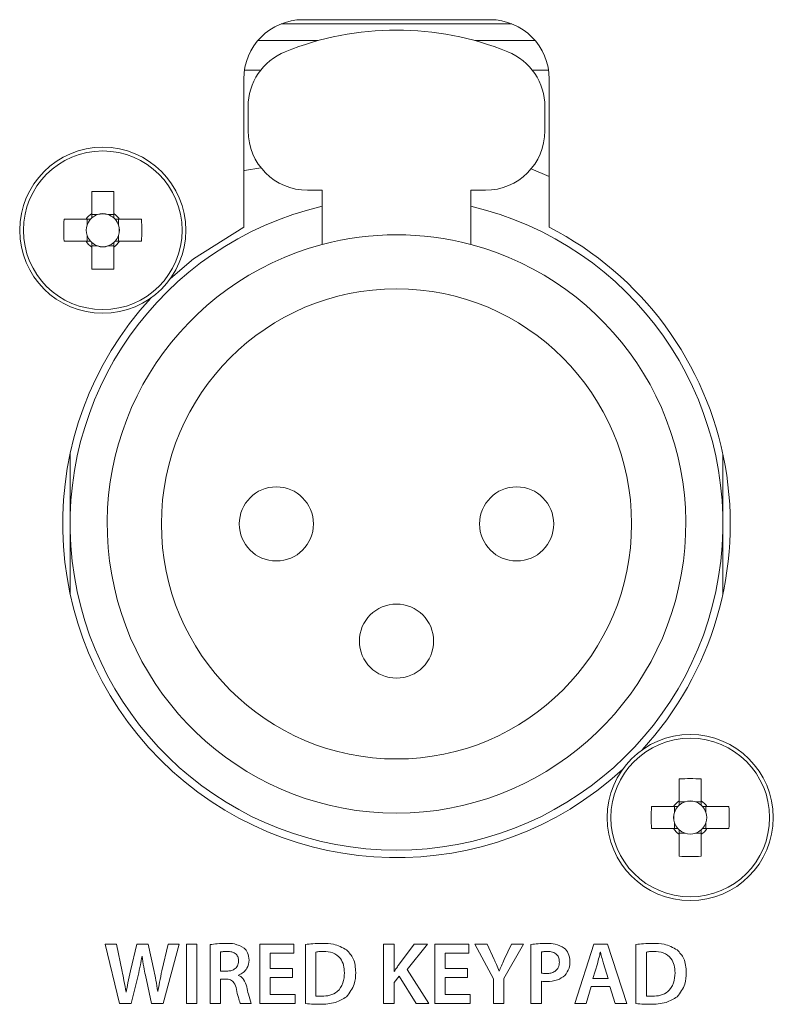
# Model space of a CAD drawing. Header units: millimetres. Extents: x 0 to 1118, y 0 to 864.
# Tile 11 of 139: x 236.69 to 243.04, y 173.13 to 181.43. Entities that reach past the tile are written whole.
import ezdxf

# ---------------------------------------------------------------- set-up
doc = ezdxf.new("R2010")
doc.units = ezdxf.units.MM

msp = doc.modelspace()

# ---------------------------------------------------------------- linework, layer by layer
at = {"color": 7, "linetype": 'Continuous', "lineweight": 15}
for p, q in [((240.6479, 181.4266), (239.0729, 181.4266)), ((238.5729, 180.9266), (238.5729, 179.6771)), ((241.1479, 179.6771), (241.1479, 180.9266)), ((238.6104, 180.6931), (238.6104, 180.4891)), ((241.1104, 180.4891), (241.1104, 180.6931)), ((240.9944, 180.1689), (241.1479, 180.1061)), ((237.2929, 179.9781), (237.2929, 179.7928)), ((237.4779, 179.7928), (237.4779, 179.9781)), ((239.1104, 179.9891), (239.2354, 179.9891)), ((239.2354, 179.9891), (239.2354, 179.5326)), ((240.4854, 179.9891), (240.6104, 179.9891)), ((240.4854, 179.9891), (240.4854, 179.5326)), ((237.3415, 179.7834), (237.2929, 179.7834)), ((237.4779, 179.7834), (237.4293, 179.7834)), ((237.2442, 179.7441), (237.0588, 179.7441)), ((237.2535, 179.7441), (237.2535, 179.6955)), ((237.5173, 179.6955), (237.5173, 179.7441)), ((237.712, 179.7441), (237.5266, 179.7441)), ((237.2535, 179.6076), (237.2535, 179.5591)), ((237.5173, 179.5591), (237.5173, 179.6076)), ((237.0588, 179.5591), (237.2442, 179.5591)), ((237.2929, 179.5197), (237.3415, 179.5197)), ((237.2929, 179.5104), (237.2929, 179.325)), ((237.4293, 179.5197), (237.4779, 179.5197)), ((237.4779, 179.325), (237.4779, 179.5104)), ((237.5266, 179.5591), (237.712, 179.5591)), ((237.1104, 177.1766), (237.1104, 177.7662)), ((242.6104, 177.7662), (242.6104, 177.1766)), ((237.1104, 176.5869), (237.1104, 177.1766)), ((242.6104, 177.1766), (242.6104, 176.5869)), ((242.2429, 175.0281), (242.2429, 174.8428)), ((242.4279, 174.8428), (242.4279, 175.0281)), ((242.1942, 174.7941), (242.0088, 174.7941)), ((242.2035, 174.7941), (242.2035, 174.7455)), ((242.2915, 174.8334), (242.2429, 174.8334)), ((242.4279, 174.8334), (242.3793, 174.8334)), ((242.4673, 174.7455), (242.4673, 174.7941)), ((242.662, 174.7941), (242.4766, 174.7941)), ((242.2035, 174.6576), (242.2035, 174.6091)), ((242.4673, 174.6091), (242.4673, 174.6576)), ((242.0088, 174.6091), (242.1942, 174.6091)), ((242.2429, 174.5697), (242.2915, 174.5697)), ((242.2429, 174.5604), (242.2429, 174.375)), ((242.3793, 174.5697), (242.4279, 174.5697)), ((242.4279, 174.375), (242.4279, 174.5604)), ((242.4766, 174.6091), (242.662, 174.6091))]:
    msp.add_line(p, q, dxfattribs=at)
at = {"color": 9, "linetype": 'Continuous', "lineweight": 0}
for p, q in [((240.8335, 181.3908), (238.8873, 181.3908)), ((238.6915, 181.2499), (239.1987, 181.2499)), ((240.5221, 181.2499), (241.0293, 181.2499)), ((238.7157, 181.0001), (238.5783, 181.0001)), ((241.1425, 181.0001), (241.0051, 181.0001)), ((237.5015, 173.6345), (237.4046, 173.6345)), ((237.4046, 173.6345), (237.5266, 173.1345)), ((237.5489, 173.4055), (237.5015, 173.6345)), ((237.6731, 173.6345), (237.6191, 173.4085)), ((237.7685, 173.6345), (237.6731, 173.6345)), ((237.8181, 173.4048), (237.7685, 173.6345)), ((237.9356, 173.6345), (237.8839, 173.411)), ((237.8942, 173.1345), (238.0281, 173.6345)), ((238.0281, 173.6345), (237.9356, 173.6345)), ((238.0907, 173.6345), (238.0907, 173.1345)), ((238.179, 173.6345), (238.0907, 173.6345)), ((238.179, 173.1345), (238.179, 173.6345)), ((238.2896, 173.6311), (238.2896, 173.1345)), ((238.9958, 173.6345), (238.7082, 173.6345)), ((238.7082, 173.6345), (238.7082, 173.1345)), ((238.9958, 173.5599), (238.9958, 173.6345)), ((239.0924, 173.6314), (239.0924, 173.1339)), ((239.8394, 173.6345), (239.7511, 173.6345)), ((239.7511, 173.6345), (239.7511, 173.1345)), ((239.8394, 173.4045), (239.8394, 173.6345)), ((240.0083, 173.6345), (239.8779, 173.4587)), ((239.9491, 173.4216), (240.121, 173.6345)), ((240.121, 173.6345), (240.0083, 173.6345)), ((240.471, 173.6345), (240.1833, 173.6345)), ((240.1833, 173.6345), (240.1833, 173.1345)), ((240.471, 173.5599), (240.471, 173.6345)), ((240.6232, 173.6345), (240.5195, 173.6345)), ((240.5195, 173.6345), (240.6773, 173.3429)), ((240.6831, 173.5061), (240.6232, 173.6345)), ((240.7656, 173.3452), (240.9316, 173.6345)), ((240.8286, 173.6345), (240.7686, 173.5062)), ((240.9316, 173.6345), (240.8286, 173.6345)), ((240.9929, 173.6312), (240.9929, 173.1345)), ((241.5233, 173.6345), (241.3634, 173.1345)), ((241.6395, 173.6345), (241.5233, 173.6345)), ((241.8017, 173.1345), (241.6395, 173.6345)), ((241.878, 173.6314), (241.878, 173.1339)), ((237.716, 173.5323), (237.7174, 173.5324)), ((238.378, 173.4075), (238.378, 173.5691)), ((238.7965, 173.4284), (238.7965, 173.5599)), ((238.7965, 173.5599), (238.9958, 173.5599)), ((239.1807, 173.1976), (239.1807, 173.5682)), ((240.2716, 173.4284), (240.2716, 173.5599)), ((240.2716, 173.5599), (240.471, 173.5599)), ((241.0812, 173.3914), (241.0812, 173.5689)), ((241.5774, 173.5666), (241.5788, 173.5667)), ((241.9663, 173.1976), (241.9663, 173.5682)), ((241.5152, 173.3463), (241.5537, 173.469)), ((241.6041, 173.4715), (241.6432, 173.3463)), ((237.625, 173.1345), (237.6827, 173.3697)), ((237.7448, 173.3719), (237.7966, 173.1345)), ((238.4313, 173.4075), (238.378, 173.4075)), ((238.5298, 173.3712), (238.5298, 173.3735)), ((238.9847, 173.4284), (238.7965, 173.4284)), ((238.9847, 173.3543), (238.9847, 173.4284)), ((239.8416, 173.4044), (239.8394, 173.4045)), ((240.1321, 173.1345), (239.9491, 173.4216)), ((240.4599, 173.4284), (240.2716, 173.4284)), ((240.4599, 173.3543), (240.4599, 173.4284)), ((240.7262, 173.4067), (240.7247, 173.4067)), ((238.378, 173.1345), (238.378, 173.3409)), ((238.378, 173.3409), (238.4232, 173.3409)), ((238.7965, 173.2091), (238.7965, 173.3543)), ((238.7965, 173.3543), (238.9847, 173.3543)), ((239.8394, 173.3103), (239.8838, 173.3637)), ((239.8394, 173.1345), (239.8394, 173.3103)), ((239.8838, 173.3637), (240.0254, 173.1345)), ((240.2716, 173.2091), (240.2716, 173.3543)), ((240.2716, 173.3543), (240.4599, 173.3543)), ((240.6773, 173.3429), (240.6773, 173.1345)), ((240.7656, 173.1345), (240.7656, 173.3452)), ((241.0812, 173.1345), (241.0812, 173.3226)), ((241.6432, 173.3463), (241.5152, 173.3463)), ((237.5828, 173.2297), (237.5813, 173.2297)), ((237.8499, 173.2359), (237.8484, 173.2359)), ((239.007, 173.2091), (238.7965, 173.2091)), ((239.007, 173.1345), (239.007, 173.2091)), ((240.4821, 173.2091), (240.2716, 173.2091)), ((240.4821, 173.1345), (240.4821, 173.2091)), ((241.4574, 173.1345), (241.5004, 173.2786)), ((241.5004, 173.2786), (241.6588, 173.2786)), ((241.6588, 173.2786), (241.7039, 173.1345)), ((237.5266, 173.1345), (237.625, 173.1345)), ((237.7966, 173.1345), (237.8942, 173.1345)), ((238.0907, 173.1345), (238.179, 173.1345)), ((238.2896, 173.1345), (238.378, 173.1345)), ((238.5444, 173.1344), (238.6366, 173.1345)), ((238.7082, 173.1345), (239.007, 173.1345)), ((239.7511, 173.1345), (239.8394, 173.1345)), ((240.0254, 173.1345), (240.1321, 173.1345)), ((240.1833, 173.1345), (240.4821, 173.1345)), ((240.6773, 173.1345), (240.7656, 173.1345)), ((240.9929, 173.1345), (241.0812, 173.1345)), ((241.3634, 173.1345), (241.4574, 173.1345)), ((241.7039, 173.1345), (241.8017, 173.1345))]:
    msp.add_line(p, q, dxfattribs=at)
at = {"color": 7, "linetype": 'Continuous', "lineweight": 15, "flags": 128}
for points in [[(238.7186, 180.1784), (238.5798, 180.1552), (238.5729, 180.1544)], [(238.5729, 179.6771), (238.1511, 179.41), (237.9563, 179.2464)]]:
    msp.add_lwpolyline(points, dxfattribs=at)
at = {"color": 7, "linetype": 'Continuous', "lineweight": 15}
for centre, radius in [((237.3854, 179.6516), 0.7), ((239.8604, 177.1766), 1.9813), ((238.8479, 177.1766), 0.3125), ((240.8729, 177.1766), 0.3125), ((239.8604, 176.1891), 0.3125), ((242.3354, 174.7016), 0.7)]:
    msp.add_circle(centre, radius, dxfattribs=at)
at = {"color": 9, "linetype": 'Continuous', "lineweight": 0}
for centre in [(237.3854, 179.6516), (242.3354, 174.7016)]:
    msp.add_circle(centre, 0.6686, dxfattribs=at)
at = {"color": 7, "linetype": 'Continuous', "lineweight": 15}
for centre, radius, start, end in [((239.0729, 180.9266), 0.5, 90, 180), ((240.6479, 180.9266), 0.5, 0, 90), ((239.8604, 178.8391), 2.5, 67.97569, 112.02431), ((239.1104, 180.6931), 0.5, 112.02431, 180), ((240.6104, 180.6931), 0.5, 0, 67.97569), ((239.1104, 180.4891), 0.5, 180, 270), ((240.6104, 180.4891), 0.5, 270, 0), ((237.3854, 177.236), 2.7437, 88.06796, 91.93204), ((239.8604, 177.1766), 2.75, 103.13656, 76.86344), ((237.3854, 179.6516), 0.1688, 123.23063, 146.76937), ((237.3854, 179.6516), 0.139, 131.71821, 138.28179), ((237.3854, 179.6516), 0.139, 108.43025, 131.71821), ((237.3854, 179.6516), 0.139, 71.56975, 108.43025), ((237.3854, 179.6516), 0.139, 48.28179, 71.56975), ((237.3854, 179.6516), 0.1688, 33.23063, 56.76937), ((237.3854, 179.6516), 0.139, 41.71821, 48.28179), ((239.8009, 179.6516), 2.7437, 178.06796, 181.93204), ((237.3854, 179.6516), 0.139, 161.56975, 198.43025), ((237.3854, 179.6516), 0.139, 138.28179, 161.56975), ((237.3854, 179.6516), 0.139, 18.43025, 41.71821), ((237.3854, 179.6516), 0.139, 341.56975, 18.43025), ((234.9699, 179.6516), 2.7437, 358.06796, 1.93204), ((239.8604, 177.1766), 2.8125, 317.38802, 62.7562), ((237.3854, 179.6516), 0.139, 198.43025, 221.71821), ((237.3854, 179.6516), 0.139, 318.28179, 341.56975), ((239.8604, 177.1766), 2.4375, 75.14283, 104.85717), ((237.3854, 179.6516), 0.1688, 213.23063, 236.76937), ((237.3854, 179.6516), 0.139, 221.71821, 228.28179), ((237.3854, 179.6516), 0.139, 228.28179, 251.56975), ((237.3854, 179.6516), 0.139, 251.56975, 288.43025), ((239.8604, 177.1766), 2.4375, 104.85717, 75.14283), ((237.3854, 179.6516), 0.139, 288.43025, 311.71821), ((237.3854, 179.6516), 0.1688, 303.23063, 326.76937), ((237.3854, 179.6516), 0.139, 311.71821, 318.28179), ((237.3854, 182.0671), 2.7437, 268.06796, 271.93204), ((239.8604, 177.1766), 2.8125, 137.38802, 312.61198), ((242.3354, 172.286), 2.7437, 88.06796, 91.93204), ((244.7509, 174.7016), 2.7437, 178.06796, 181.93204), ((242.3354, 174.7016), 0.1688, 123.23063, 146.76937), ((242.3354, 174.7016), 0.139, 138.28179, 161.56975), ((242.3354, 174.7016), 0.139, 131.71821, 138.28179), ((242.3354, 174.7016), 0.139, 108.43025, 131.71821), ((242.3354, 174.7016), 0.139, 71.56975, 108.43025), ((242.3354, 174.7016), 0.139, 48.28179, 71.56975), ((242.3354, 174.7016), 0.1688, 33.23063, 56.76937), ((242.3354, 174.7016), 0.139, 41.71821, 48.28179), ((242.3354, 174.7016), 0.139, 18.43025, 41.71821), ((239.9199, 174.7016), 2.7437, 358.06796, 1.93204), ((242.3354, 174.7016), 0.139, 161.56975, 198.43025), ((242.3354, 174.7016), 0.139, 341.56975, 18.43025), ((242.3354, 174.7016), 0.139, 198.43025, 221.71821), ((242.3354, 174.7016), 0.139, 318.28179, 341.56975), ((242.3354, 174.7016), 0.1688, 213.23063, 236.76937), ((242.3354, 174.7016), 0.139, 221.71821, 228.28179), ((242.3354, 174.7016), 0.139, 228.28179, 251.56975), ((242.3354, 174.7016), 0.139, 251.56975, 288.43025), ((242.3354, 174.7016), 0.139, 288.43025, 311.71821), ((242.3354, 174.7016), 0.1688, 303.23063, 326.76937), ((242.3354, 174.7016), 0.139, 311.71821, 318.28179), ((242.3354, 177.1171), 2.7437, 268.06796, 271.93204)]:
    msp.add_arc(centre, radius, start, end, dxfattribs=at)
for centre, major_axis, start_param, end_param in [((237.3854, 179.6688), (0, 0.1229), 5.913772, 6.652598), ((237.3682, 179.6516), (0.1229, 0), 2.77218, 3.511006), ((237.4026, 179.6516), (0.1229, 0), 5.913772, 6.652598), ((237.3854, 179.6343), (0, 0.1229), 2.77218, 3.511006), ((242.3354, 174.7188), (0, 0.1229), 5.913772, 6.652598), ((242.3182, 174.7016), (0.1229, 0), 2.77218, 3.511006), ((242.3526, 174.7016), (0.1229, 0), 5.913772, 6.652598), ((242.3354, 174.6843), (0, 0.1229), 2.77218, 3.511006)]:
    msp.add_ellipse(centre, major_axis=major_axis, ratio=0.990116, start_param=start_param, end_param=end_param, dxfattribs=at)
for points, knots in [([(237.2929, 179.7928), (237.2929, 179.7914), (237.2929, 179.7814), (237.2929, 179.7691), (237.2929, 179.7574), (237.2929, 179.7553)], [0, 0, 0, 0, 0.116743, 0.839382, 1, 1, 1, 1]), ([(237.4779, 179.7553), (237.4779, 179.7574), (237.4779, 179.7691), (237.4779, 179.7814), (237.4779, 179.7914), (237.4779, 179.7928)], [0, 0, 0, 0, 0.1606178, 0.8832571, 1, 1, 1, 1]), ([(237.2816, 179.7441), (237.2795, 179.7441), (237.2679, 179.7441), (237.2556, 179.7441), (237.2456, 179.7441), (237.2442, 179.7441)], [0, 0, 0, 0, 0.160618, 0.883257, 1, 1, 1, 1]), ([(237.5266, 179.7441), (237.5252, 179.7441), (237.5152, 179.7441), (237.5029, 179.7441), (237.4913, 179.7441), (237.4892, 179.7441)], [0, 0, 0, 0, 0.116743, 0.839382, 1, 1, 1, 1]), ([(237.2442, 179.5591), (237.2456, 179.5591), (237.2556, 179.5591), (237.2679, 179.5591), (237.2795, 179.5591), (237.2816, 179.5591)], [0, 0, 0, 0, 0.116743, 0.839382, 1, 1, 1, 1]), ([(237.2929, 179.5478), (237.2929, 179.5457), (237.2929, 179.534), (237.2929, 179.5218), (237.2929, 179.5118), (237.2929, 179.5104)], [0, 0, 0, 0, 0.1606178, 0.8832571, 1, 1, 1, 1]), ([(237.4779, 179.5104), (237.4779, 179.5118), (237.4779, 179.5218), (237.4779, 179.534), (237.4779, 179.5457), (237.4779, 179.5478)], [0, 0, 0, 0, 0.116743, 0.839382, 1, 1, 1, 1]), ([(237.4892, 179.5591), (237.4913, 179.5591), (237.5029, 179.5591), (237.5152, 179.5591), (237.5252, 179.5591), (237.5266, 179.5591)], [0, 0, 0, 0, 0.160618, 0.883257, 1, 1, 1, 1]), ([(242.2316, 174.7941), (242.2295, 174.7941), (242.2179, 174.7941), (242.2056, 174.7941), (242.1956, 174.7941), (242.1942, 174.7941)], [0, 0, 0, 0, 0.160618, 0.883257, 1, 1, 1, 1]), ([(242.2429, 174.8428), (242.2429, 174.8414), (242.2429, 174.8314), (242.2429, 174.8191), (242.2429, 174.8074), (242.2429, 174.8053)], [0, 0, 0, 0, 0.116743, 0.839382, 1, 1, 1, 1]), ([(242.4279, 174.8053), (242.4279, 174.8074), (242.4279, 174.8191), (242.4279, 174.8314), (242.4279, 174.8414), (242.4279, 174.8428)], [0, 0, 0, 0, 0.1606178, 0.8832571, 1, 1, 1, 1]), ([(242.4766, 174.7941), (242.4752, 174.7941), (242.4652, 174.7941), (242.4529, 174.7941), (242.4413, 174.7941), (242.4392, 174.7941)], [0, 0, 0, 0, 0.116743, 0.839382, 1, 1, 1, 1]), ([(242.1942, 174.6091), (242.1956, 174.6091), (242.2056, 174.6091), (242.2179, 174.6091), (242.2295, 174.6091), (242.2316, 174.6091)], [0, 0, 0, 0, 0.116743, 0.839382, 1, 1, 1, 1]), ([(242.2429, 174.5978), (242.2429, 174.5957), (242.2429, 174.584), (242.2429, 174.5718), (242.2429, 174.5618), (242.2429, 174.5604)], [0, 0, 0, 0, 0.1606178, 0.8832571, 1, 1, 1, 1]), ([(242.4279, 174.5604), (242.4279, 174.5618), (242.4279, 174.5718), (242.4279, 174.584), (242.4279, 174.5957), (242.4279, 174.5978)], [0, 0, 0, 0, 0.116743, 0.839382, 1, 1, 1, 1]), ([(242.4392, 174.6091), (242.4413, 174.6091), (242.4529, 174.6091), (242.4652, 174.6091), (242.4752, 174.6091), (242.4766, 174.6091)], [0, 0, 0, 0, 0.160618, 0.883257, 1, 1, 1, 1])]:
    msp.add_open_spline(points, degree=3, knots=knots, dxfattribs=at)
at = {"color": 9, "linetype": 'Continuous', "lineweight": 0}
for points, knots in [([(238.4247, 173.6412), (238.3994, 173.6408), (238.3542, 173.64), (238.3094, 173.6338), (238.2896, 173.6311)], [0, 0, 0, 0, 0.560031, 1, 1, 1, 1]), ([(238.5762, 173.602), (238.5497, 173.616), (238.502, 173.641), (238.4484, 173.6412), (238.4247, 173.6412)], [0, 0, 0, 0, 0.557321, 1, 1, 1, 1]), ([(239.2353, 173.6412), (239.2085, 173.641), (239.1607, 173.6404), (239.1132, 173.6341), (239.0924, 173.6314)], [0, 0, 0, 0, 0.560025, 1, 1, 1, 1]), ([(239.4401, 173.5862), (239.4042, 173.6054), (239.3399, 173.6398), (239.2674, 173.6408), (239.2353, 173.6412)], [0, 0, 0, 0, 0.557897, 1, 1, 1, 1]), ([(241.1295, 173.6412), (241.1039, 173.641), (241.0581, 173.6406), (241.0128, 173.634), (240.9929, 173.6312)], [0, 0, 0, 0, 0.560115, 1, 1, 1, 1]), ([(241.274, 173.6017), (241.2487, 173.6154), (241.2035, 173.64), (241.1522, 173.6409), (241.1295, 173.6412)], [0, 0, 0, 0, 0.557729, 1, 1, 1, 1]), ([(242.0209, 173.6412), (241.9941, 173.641), (241.9463, 173.6404), (241.8988, 173.6341), (241.878, 173.6314)], [0, 0, 0, 0, 0.560025, 1, 1, 1, 1]), ([(242.2256, 173.5862), (242.1898, 173.6054), (242.1255, 173.6398), (242.053, 173.6408), (242.0209, 173.6412)], [0, 0, 0, 0, 0.557897, 1, 1, 1, 1]), ([(237.6827, 173.3697), (237.6898, 173.3998), (237.7026, 173.4537), (237.7119, 173.5083), (237.716, 173.5323)], [0, 0, 0, 0, 0.559983, 1, 1, 1, 1]), ([(237.7174, 173.5324), (237.7214, 173.5023), (237.7284, 173.4484), (237.7398, 173.3953), (237.7448, 173.3719)], [0, 0, 0, 0, 0.559968, 1, 1, 1, 1]), ([(238.378, 173.5691), (238.3883, 173.5706), (238.4067, 173.5733), (238.4253, 173.5734), (238.4335, 173.5735)], [0, 0, 0, 0, 0.559618, 1, 1, 1, 1]), ([(238.4335, 173.5735), (238.4469, 173.5728), (238.4737, 173.5714), (238.5086, 173.5539), (238.5275, 173.5234), (238.529, 173.5023), (238.5298, 173.4917)], [0, 0, 0, 0, 0.280926, 0.560108, 0.779437, 1, 1, 1, 1]), ([(238.6181, 173.5008), (238.6164, 173.5224), (238.6132, 173.561), (238.5875, 173.5895), (238.5762, 173.602)], [0, 0, 0, 0, 0.560324, 1, 1, 1, 1]), ([(239.1807, 173.5682), (239.1924, 173.57), (239.2132, 173.5733), (239.2342, 173.5734), (239.2434, 173.5735)], [0, 0, 0, 0, 0.559764, 1, 1, 1, 1]), ([(239.2434, 173.5735), (239.2705, 173.5716), (239.3245, 173.568), (239.389, 173.5218), (239.4184, 173.4572), (239.4206, 173.4149), (239.4217, 173.3937)], [0, 0, 0, 0, 0.280533, 0.55895, 0.779067, 1, 1, 1, 1]), ([(239.5169, 173.3967), (239.5142, 173.4372), (239.5095, 173.5096), (239.4612, 173.5628), (239.4401, 173.5862)], [0, 0, 0, 0, 0.560354, 1, 1, 1, 1]), ([(241.0812, 173.5689), (241.0909, 173.5704), (241.1081, 173.5731), (241.1255, 173.5734), (241.1331, 173.5735)], [0, 0, 0, 0, 0.559678, 1, 1, 1, 1]), ([(241.1331, 173.5735), (241.1474, 173.5726), (241.1758, 173.5709), (241.2118, 173.5503), (241.2307, 173.5176), (241.2323, 173.4952), (241.233, 173.484)], [0, 0, 0, 0, 0.280809, 0.559681, 0.7793, 1, 1, 1, 1]), ([(241.3214, 173.4879), (241.3193, 173.5122), (241.3156, 173.5555), (241.2867, 173.5876), (241.274, 173.6017)], [0, 0, 0, 0, 0.560221, 1, 1, 1, 1]), ([(241.5537, 173.469), (241.5582, 173.4872), (241.5664, 173.5197), (241.574, 173.5523), (241.5774, 173.5666)], [0, 0, 0, 0, 0.559991, 1, 1, 1, 1]), ([(241.5788, 173.5667), (241.5832, 173.5489), (241.591, 173.517), (241.6001, 173.4854), (241.6041, 173.4715)], [0, 0, 0, 0, 0.56002, 1, 1, 1, 1]), ([(241.9663, 173.5682), (241.978, 173.57), (241.9987, 173.5733), (242.0198, 173.5734), (242.029, 173.5735)], [0, 0, 0, 0, 0.559764, 1, 1, 1, 1]), ([(242.029, 173.5735), (242.0561, 173.5716), (242.1101, 173.568), (242.1746, 173.5218), (242.204, 173.4572), (242.2062, 173.4149), (242.2073, 173.3937)], [0, 0, 0, 0, 0.280533, 0.55895, 0.779067, 1, 1, 1, 1]), ([(242.3025, 173.3967), (242.2998, 173.4372), (242.2951, 173.5096), (242.2468, 173.5628), (242.2256, 173.5862)], [0, 0, 0, 0, 0.560354, 1, 1, 1, 1]), ([(238.5298, 173.4917), (238.5282, 173.4779), (238.525, 173.4505), (238.4964, 173.4221), (238.4634, 173.4094), (238.442, 173.4081), (238.4313, 173.4075)], [0, 0, 0, 0, 0.279558, 0.55825, 0.778831, 1, 1, 1, 1]), ([(238.5298, 173.3735), (238.5436, 173.3803), (238.5712, 173.394), (238.6092, 173.4366), (238.6147, 173.4765), (238.6181, 173.5008)], [0, 0, 0, 0, 0.280772, 0.561599, 1, 1, 1, 1]), ([(239.8779, 173.4587), (239.871, 173.4487), (239.8586, 173.4308), (239.8468, 173.4125), (239.8416, 173.4044)], [0, 0, 0, 0, 0.559989, 1, 1, 1, 1]), ([(240.7247, 173.4067), (240.7173, 173.4255), (240.7042, 173.4589), (240.6895, 173.4916), (240.6831, 173.5061)], [0, 0, 0, 0, 0.559983, 1, 1, 1, 1]), ([(240.7686, 173.5062), (240.7602, 173.4878), (240.7453, 173.455), (240.732, 173.4214), (240.7262, 173.4067)], [0, 0, 0, 0, 0.5600011, 1, 1, 1, 1]), ([(241.233, 173.484), (241.2316, 173.4685), (241.2288, 173.4376), (241.1984, 173.404), (241.1612, 173.3894), (241.1371, 173.3881), (241.1251, 173.3875)], [0, 0, 0, 0, 0.280012, 0.55832, 0.778876, 1, 1, 1, 1]), ([(241.2798, 173.3704), (241.2938, 173.3902), (241.3188, 173.4257), (241.3206, 173.4689), (241.3214, 173.4879)], [0, 0, 0, 0, 0.557866, 1, 1, 1, 1]), ([(237.5813, 173.2297), (237.5757, 173.2626), (237.5657, 173.3213), (237.554, 173.3798), (237.5489, 173.4055)], [0, 0, 0, 0, 0.559996, 1, 1, 1, 1]), ([(237.6191, 173.4085), (237.6116, 173.3753), (237.5984, 173.3159), (237.5876, 173.256), (237.5828, 173.2297)], [0, 0, 0, 0, 0.560001, 1, 1, 1, 1]), ([(237.8484, 173.2359), (237.8435, 173.2676), (237.8349, 173.3241), (237.8232, 173.3801), (237.8181, 173.4048)], [0, 0, 0, 0, 0.559987, 1, 1, 1, 1]), ([(237.8839, 173.411), (237.877, 173.3784), (237.8647, 173.3202), (237.8544, 173.2617), (237.8499, 173.2359)], [0, 0, 0, 0, 0.559999, 1, 1, 1, 1]), ([(238.5979, 173.2745), (238.591, 173.2966), (238.5814, 173.3273), (238.5541, 173.359), (238.5379, 173.3671), (238.5298, 173.3712)], [0, 0, 0, 0, 0.559431, 0.779792, 1, 1, 1, 1]), ([(239.4217, 173.3937), (239.4199, 173.3643), (239.4164, 173.3058), (239.3699, 173.2336), (239.3006, 173.1991), (239.2546, 173.1966), (239.2315, 173.1954)], [0, 0, 0, 0, 0.280838, 0.55918, 0.779171, 1, 1, 1, 1]), ([(239.4401, 173.1912), (239.4658, 173.2255), (239.5118, 173.2869), (239.5154, 173.363), (239.5169, 173.3967)], [0, 0, 0, 0, 0.557971, 1, 1, 1, 1]), ([(241.1251, 173.3875), (241.1168, 173.3874), (241.1021, 173.3874), (241.0876, 173.3901), (241.0812, 173.3914)], [0, 0, 0, 0, 0.560117, 1, 1, 1, 1]), ([(241.1251, 173.3196), (241.1568, 173.3211), (241.2135, 173.3238), (241.2596, 173.3562), (241.2798, 173.3704)], [0, 0, 0, 0, 0.560922, 1, 1, 1, 1]), ([(242.2073, 173.3937), (242.2055, 173.3643), (242.202, 173.3058), (242.1555, 173.2336), (242.0862, 173.1991), (242.0402, 173.1966), (242.0171, 173.1954)], [0, 0, 0, 0, 0.280838, 0.55918, 0.779171, 1, 1, 1, 1]), ([(242.2256, 173.1912), (242.2514, 173.2255), (242.2974, 173.2869), (242.301, 173.363), (242.3025, 173.3967)], [0, 0, 0, 0, 0.557971, 1, 1, 1, 1]), ([(238.4232, 173.3409), (238.4363, 173.3399), (238.4623, 173.3379), (238.4997, 173.306), (238.5071, 173.2731), (238.5116, 173.2528)], [0, 0, 0, 0, 0.280804, 0.558873, 1, 1, 1, 1]), ([(241.0812, 173.3226), (241.0894, 173.3215), (241.104, 173.3196), (241.1186, 173.3196), (241.1251, 173.3196)], [0, 0, 0, 0, 0.5599279, 1, 1, 1, 1]), ([(238.5116, 173.2528), (238.5164, 173.2304), (238.5252, 173.1903), (238.5385, 173.1514), (238.5444, 173.1344)], [0, 0, 0, 0, 0.560242, 1, 1, 1, 1]), ([(238.6366, 173.1345), (238.6283, 173.1603), (238.6135, 173.2065), (238.6026, 173.2537), (238.5979, 173.2745)], [0, 0, 0, 0, 0.559619, 1, 1, 1, 1]), ([(239.0924, 173.1339), (239.1148, 173.1318), (239.1549, 173.128), (239.1952, 173.1278), (239.2129, 173.1276)], [0, 0, 0, 0, 0.5599189, 1, 1, 1, 1]), ([(239.2315, 173.1954), (239.222, 173.1952), (239.205, 173.195), (239.1882, 173.1968), (239.1807, 173.1976)], [0, 0, 0, 0, 0.560099, 1, 1, 1, 1]), ([(239.2129, 173.1276), (239.2586, 173.129), (239.3399, 173.1315), (239.4095, 173.173), (239.4401, 173.1912)], [0, 0, 0, 0, 0.561095, 1, 1, 1, 1]), ([(241.878, 173.1339), (241.9004, 173.1318), (241.9405, 173.128), (241.9808, 173.1278), (241.9985, 173.1276)], [0, 0, 0, 0, 0.559919, 1, 1, 1, 1]), ([(242.0171, 173.1954), (242.0076, 173.1952), (241.9906, 173.195), (241.9737, 173.1968), (241.9663, 173.1976)], [0, 0, 0, 0, 0.5600988, 1, 1, 1, 1]), ([(241.9985, 173.1276), (242.0441, 173.129), (242.1255, 173.1315), (242.1951, 173.173), (242.2256, 173.1912)], [0, 0, 0, 0, 0.5610952, 1, 1, 1, 1])]:
    msp.add_open_spline(points, degree=3, knots=knots, dxfattribs=at)

doc.saveas('drawing.dxf')
